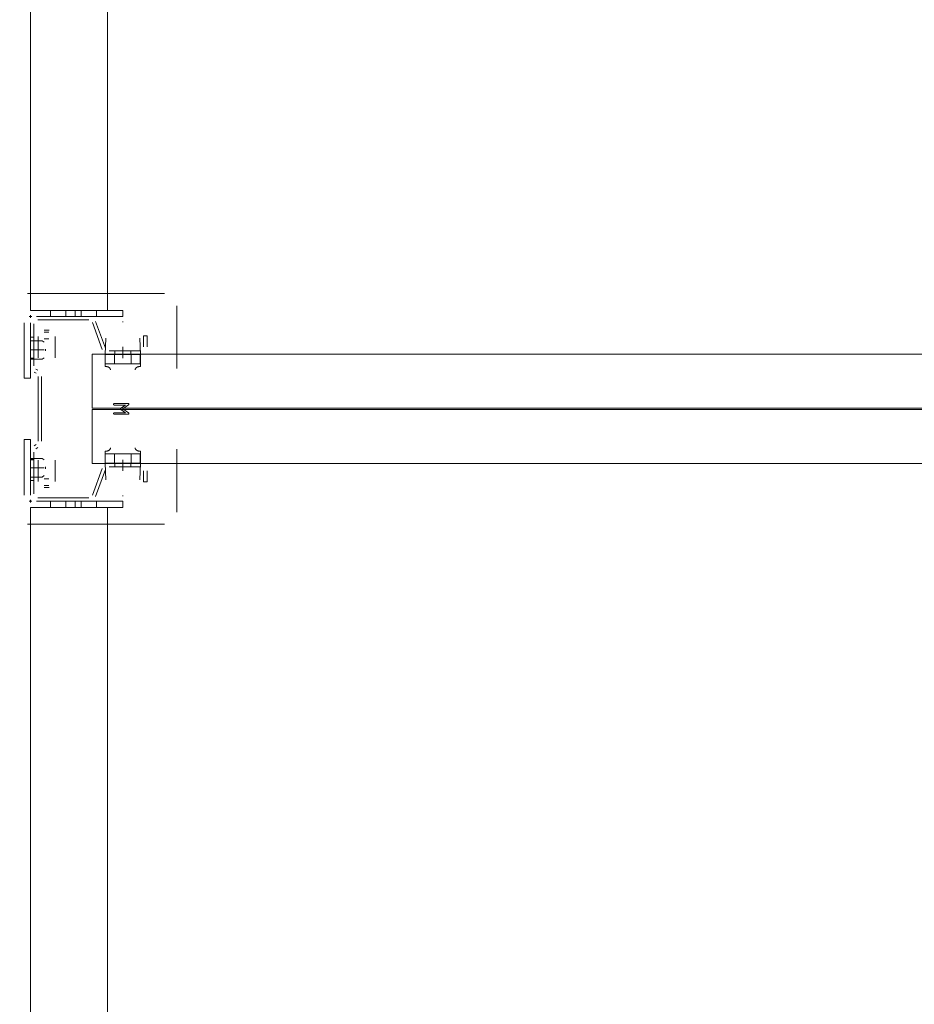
# Model space of a CAD drawing. Header units: millimetres. Extents: x -12989 to 357906, y -50379 to 30884.
# Tile 169 of 256: x 10702 to 11283, y 8204 to 8844. Entities that reach past the tile are written whole.
import ezdxf

# ---------------------------------------------------------------- set-up
doc = ezdxf.new("R2010")
doc.units = ezdxf.units.MM
doc.header["$MEASUREMENT"] = 0
doc.linetypes.add('MITTE2', pattern=[112.5, 75, -12.5, 12.5, -12.5])
doc.layers.add('Nowe_A_WYM_ZEWNETRZNE', color=7, linetype='Continuous')
for name, color, linetype, lineweight in [('Nowe_A_WYM_ZEWNETRZNE_Nr_pióra__1', 7, 'Continuous', 13), ('Nowe_A_WYM_ZEWNETRZNE_Nr_pióra__45', 7, 'Continuous', 15), ('Nowe_A_WYM_ZEWNETRZNE_Nr_pióra__85', 7, 'Continuous', 13), ('Nowe_REGAŁY_Nr_pióra__18', 9, 'Continuous', 13)]:
    doc.layers.add(name, color=color, linetype=linetype, lineweight=lineweight)
doc.styles.add('STYL_AUTOMATYCZNY_3', font='arial.ttf')
doc.dimstyles.new('STYL_AUTOMATYCZNY__1', dxfattribs={"dimtxt": 139.999998, "dimasz": 71.25, "dimexe": 0.18, "dimexo": 0.0625, "dimgap": 0, "dimtad": 1, "dimtih": 1, "dimtoh": 1, "dimdec": 0, "dimlfac": 0.1, "dimzin": 0, "dimdsep": 46, "dimtxsty": 'STYL_AUTOMATYCZNY_3', "dimblk": 'ARROWHEAD_6', "dimblk1": 'ARROWHEAD_6', "dimblk2": 'ARROWHEAD_6', "dimcen": 0.09, "dimse1": 1, "dimse2": 1, "dimclrd": 7, "dimclre": 7, "dimclrt": 7, "dimadec": 0, "dimazin": 0, "dimtfac": 1, "dimtdec": 4, "dimtmove": 0, "dimatfit": 3, "dimfxl": 0, "dimtolj": 1, "dimtzin": 0, "dimarcsym": 0})
doc.dimstyles.new('STYL_AUTOMATYCZNY__2', dxfattribs={"dimtxt": 139.999998, "dimasz": 71.25, "dimexe": 0.18, "dimexo": 0.0625, "dimgap": 0, "dimtad": 1, "dimdec": 0, "dimlfac": 0.1, "dimzin": 0, "dimdsep": 46, "dimtxsty": 'STYL_AUTOMATYCZNY_3', "dimblk": 'ARROWHEAD_6', "dimblk1": 'ARROWHEAD_6', "dimblk2": 'ARROWHEAD_6', "dimcen": 0.09, "dimse1": 1, "dimse2": 1, "dimclrd": 7, "dimclre": 7, "dimclrt": 7, "dimadec": 0, "dimazin": 0, "dimtfac": 1, "dimtdec": 4, "dimtmove": 0, "dimatfit": 3, "dimfxl": 0, "dimtolj": 1, "dimtzin": 0, "dimarcsym": 0})

# ---------------------------------------------------------------- blocks, each defined once
blk = doc.blocks.new('*D264')
at = {"layer": 'Nowe_A_WYM_ZEWNETRZNE_Nr_pióra__45', "color": 7, "linetype": 'Continuous', "lineweight": 15}
for p, q in [((5753.24, 15842.65), (5678.24, 15767.65)), ((36387.5, 15842.65), (36312.5, 15767.65))]:
    blk.add_line(p, q, dxfattribs=at)
at = {"layer": 'Nowe_A_WYM_ZEWNETRZNE_Nr_pióra__85', "color": 7, "linetype": 'Continuous', "lineweight": 13}
for p, q in [((5715.74, 15734.83), (5715.74, 15875.46)), ((36350, 15734.83), (36350, 15875.46)), ((5715.74, 15805.15), (36350, 15805.15))]:
    blk.add_line(p, q, dxfattribs=at)
at = {"layer": 'Nowe_A_WYM_ZEWNETRZNE_Nr_pióra__1', "color": 7, "lineweight": 13, "char_height": 140, "attachment_point": 7, "style": 'STYL_AUTOMATYCZNY_3'}
for s, insert in [('\\A1;{\\pql;\\fArial|b0|i0|c238|p0;\\W1.000000;3\xa0063}', (20685.85, 15833.15)), ('\\A1;{\\pql;\\fArial|b0|i0|c238|p0;\\W1.000000;15}', (36098.94, 15833.15))]:
    blk.add_mtext(s, dxfattribs=dict(at, insert=insert))
blk = doc.blocks.new('ARROWHEAD_6')
at = {"color": 0, "linetype": 'Continuous', "lineweight": 0}
for p, q in [((-0.5, -0.5), (0.5, 0.5)), ((0, 0), (-1, 0))]:
    blk.add_line(p, q, dxfattribs=at)
blk = doc.blocks.new('*D284')
at = {"layer": 'Nowe_A_WYM_ZEWNETRZNE_Nr_pióra__45', "color": 7, "linetype": 'Continuous', "lineweight": 15}
for p, q in [((5753.24, 13180.29), (5678.24, 13105.29)), ((36387.5, 13180.29), (36312.5, 13105.29))]:
    blk.add_line(p, q, dxfattribs=at)
at = {"layer": 'Nowe_A_WYM_ZEWNETRZNE_Nr_pióra__85', "color": 7, "linetype": 'Continuous', "lineweight": 13}
for p, q in [((5715.74, 13072.47), (5715.74, 13213.1)), ((36350, 13072.47), (36350, 13213.1)), ((5715.74, 13142.79), (36350, 13142.79))]:
    blk.add_line(p, q, dxfattribs=at)
at = {"layer": 'Nowe_A_WYM_ZEWNETRZNE_Nr_pióra__1', "color": 7, "lineweight": 13, "char_height": 140, "attachment_point": 7, "style": 'STYL_AUTOMATYCZNY_3'}
for s, insert in [('\\A1;{\\pql;\\fArial|b0|i0|c238|p0;\\W1.000000;3\xa0063}', (20685.85, 13170.79)), ('\\A1;{\\pql;\\fArial|b0|i0|c238|p0;\\W1.000000;15}', (36098.94, 13170.79))]:
    blk.add_mtext(s, dxfattribs=dict(at, insert=insert))
blk = doc.blocks.new('*D404')
at = {"layer": 'Nowe_A_WYM_ZEWNETRZNE_Nr_pióra__45', "color": 7, "linetype": 'Continuous', "lineweight": 15}
for p, q in [((1158.87, 14887.5), (1233.87, 14812.5)), ((1158.87, 7037.35), (1233.87, 6962.35))]:
    blk.add_line(p, q, dxfattribs=at)
at = {"layer": 'Nowe_A_WYM_ZEWNETRZNE_Nr_pióra__85', "color": 7, "linetype": 'Continuous', "lineweight": 13}
for p, q in [((1266.69, 14850), (1126.06, 14850)), ((1196.37, 6999.85), (1196.37, 14850)), ((1266.69, 6999.85), (1126.06, 6999.85))]:
    blk.add_line(p, q, dxfattribs=at)
at = {"layer": 'Nowe_A_WYM_ZEWNETRZNE_Nr_pióra__1', "color": 7, "lineweight": 13, "char_height": 140, "attachment_point": 7, "rotation": 90, "style": 'STYL_AUTOMATYCZNY_3'}
for s, insert in [('\\A1;{\\pql;\\fArial|b0|i0|c238|p0;\\W1.000000;15}', (1168.37, 14598.94)), ('\\A1;{\\pql;\\fArial|b0|i0|c238|p0;\\W1.000000;785}', (1168.37, 10657.97))]:
    blk.add_mtext(s, dxfattribs=dict(at, insert=insert))

msp = doc.modelspace()

# ---------------------------------------------------------------- linework, layer by layer
at = {"layer": 'Nowe_REGAŁY_Nr_pióra__18', "color": 9, "linetype": 'Continuous', "lineweight": 13}
for p, q in [((10708.67, 8654.99), (10708.67, 11346.99)), ((10758.67, 8654.99), (10758.67, 11346.99)), ((10795.67, 8665.99), (10706.67, 8665.99)), ((10795.67, 8665.99), (10706.67, 8665.99)), ((10708.67, 8654.99), (10768.67, 8654.99)), ((10721.67, 8650.99), (10721.67, 8654.99)), ((10731.67, 8650.99), (10731.67, 8654.99)), ((10737.67, 8650.99), (10737.67, 8654.99)), ((10741.67, 8650.99), (10741.67, 8654.99)), ((10751.67, 8650.99), (10751.67, 8654.99)), ((10768.67, 8650.99), (10768.67, 8654.99)), ((10803.67, 8617.14), (10803.67, 8657.99)), ((10803.67, 8617.14), (10803.67, 8657.99)), ((10709.57, 8650.99), (10707.77, 8650.99)), ((10709.57, 8650.99), (10707.77, 8650.99)), ((10708.67, 8650.09), (10708.67, 8651.89)), ((10708.67, 8650.09), (10708.67, 8651.89)), ((10768.67, 8650.99), (10712.67, 8650.99)), ((10746.54, 8650.99), (10713.42, 8650.99)), ((10746.54, 8650.99), (10713.42, 8650.99)), ((10713.42, 8648.74), (10746.54, 8648.74)), ((10713.42, 8648.74), (10746.54, 8648.74)), ((10704.67, 8610.99), (10704.67, 8646.99)), ((10708.67, 8646.99), (10708.67, 8610.99)), ((10708.67, 8646.24), (10708.67, 8619.03)), ((10708.67, 8646.24), (10708.67, 8619.03)), ((10710.92, 8619.03), (10710.92, 8646.24)), ((10710.92, 8619.03), (10710.92, 8646.24)), ((10720.77, 8642.11), (10717.57, 8642.11)), ((10720.77, 8642.11), (10717.57, 8642.11)), ((10748.89, 8647.09), (10755.25, 8629.61)), ((10748.89, 8647.09), (10755.25, 8629.61)), ((10757.37, 8630.38), (10751, 8647.86)), ((10757.37, 8630.38), (10751, 8647.86)), ((10768.9, 8647.54), (10768.44, 8647.54)), ((10768.9, 8647.54), (10768.44, 8647.54)), ((10710.92, 8637.49), (10708.67, 8637.49)), ((10710.92, 8637.49), (10708.67, 8637.49)), ((10713.57, 8638.11), (10713.57, 8625.91)), ((10713.57, 8638.11), (10713.57, 8625.91)), ((10713.67, 8633.67), (10713.67, 8637.91)), ((10713.67, 8633.67), (10713.67, 8637.91)), ((10720.67, 8640.74), (10717.67, 8640.74)), ((10720.67, 8640.74), (10717.67, 8640.74)), ((10720.67, 8636.5), (10717.67, 8636.5)), ((10720.67, 8636.5), (10717.67, 8636.5)), ((10724.67, 8637.91), (10724.67, 8633.67)), ((10724.67, 8637.91), (10724.67, 8633.67)), ((10724.77, 8625.91), (10724.77, 8638.11)), ((10724.77, 8625.91), (10724.77, 8638.11)), ((10757.54, 8637.02), (10757.17, 8626.25)), ((10757.54, 8637.02), (10757.17, 8626.25)), ((10780.17, 8626.25), (10779.79, 8637.02)), ((10780.17, 8626.25), (10779.79, 8637.02)), ((10782.17, 8638.49), (10782.17, 8631.24)), ((10784.42, 8638.49), (10782.17, 8638.49)), ((10782.17, 8638.49), (10782.17, 8631.24)), ((10784.42, 8638.49), (10782.17, 8638.49)), ((10784.42, 8631.24), (10784.42, 8638.49)), ((10784.42, 8631.24), (10784.42, 8638.49)), ((10708.64, 8629.24), (10717.48, 8629.24)), ((10708.67, 8635.29), (10716.21, 8635.29)), ((10713.67, 8633.67), (10713.67, 8627.09)), ((10713.67, 8633.67), (10713.67, 8627.09)), ((10717.59, 8634.3), (10716.21, 8635.29)), ((10718.54, 8629.88), (10718.54, 8628.6)), ((10724.67, 8627.09), (10724.67, 8633.67)), ((10724.67, 8627.09), (10724.67, 8633.67)), ((10708.67, 8623.99), (10710.92, 8623.99)), ((10708.67, 8623.99), (10710.92, 8623.99)), ((10708.67, 8623.49), (10710.92, 8623.49)), ((10708.67, 8623.49), (10710.92, 8623.49)), ((10708.67, 8623.19), (10716.21, 8623.19)), ((10713.57, 8625.91), (10713.66, 8625.91)), ((10713.57, 8625.91), (10713.66, 8625.91)), ((10713.66, 8625.91), (10713.66, 8624.25)), ((10713.66, 8625.91), (10713.66, 8624.25)), ((10713.66, 8624.25), (10713.67, 8624.25)), ((10713.66, 8624.25), (10713.67, 8624.25)), ((10713.67, 8624.26), (10713.67, 8627.09)), ((10713.67, 8624.26), (10713.67, 8627.09)), ((10713.67, 8624.25), (10713.67, 8624.26)), ((10713.67, 8624.25), (10713.67, 8624.26)), ((10716.21, 8623.19), (10717.59, 8624.18)), ((10724.67, 8624.26), (10724.67, 8627.09)), ((10724.67, 8624.26), (10724.67, 8627.09)), ((10724.67, 8624.26), (10724.67, 8624.25)), ((10724.67, 8624.26), (10724.67, 8624.25)), ((10724.67, 8624.25), (10724.68, 8624.25)), ((10724.67, 8624.25), (10724.68, 8624.25)), ((10724.68, 8624.25), (10724.68, 8625.91)), ((10724.68, 8625.91), (10724.77, 8625.91)), ((10724.68, 8624.25), (10724.68, 8625.91)), ((10724.68, 8625.91), (10724.77, 8625.91)), ((10757.17, 8626.25), (10757.16, 8626.25)), ((10757.16, 8626.25), (10757.16, 8619.75)), ((10757.17, 8626.25), (10757.16, 8626.25)), ((10757.16, 8626.25), (10757.16, 8619.75)), ((10757.31, 8626.25), (10757.31, 8620.45)), ((10757.31, 8626.25), (10757.71, 8626.25)), ((10757.31, 8626.25), (10757.31, 8620.45)), ((10757.31, 8626.25), (10757.71, 8626.25)), ((10768.61, 8626.25), (10757.71, 8626.25)), ((10768.61, 8626.25), (10757.71, 8626.25)), ((10779.67, 8628.74), (10759.72, 8628.74)), ((10779.67, 8628.74), (10759.72, 8628.74)), ((10759.72, 8626.49), (10779.67, 8626.49)), ((10759.72, 8626.49), (10779.67, 8626.49)), ((10763.17, 8626.25), (10763.17, 8620.25)), ((10763.17, 8626.25), (10763.17, 8620.25)), ((10763.52, 8626.49), (10763.52, 8628.74)), ((10763.52, 8626.49), (10763.52, 8628.74)), ((10768.61, 8626.25), (10768.73, 8626.25)), ((10768.61, 8626.25), (10768.73, 8626.25)), ((10779.62, 8626.25), (10768.73, 8626.25)), ((10779.62, 8626.25), (10768.73, 8626.25)), ((10773.82, 8626.49), (10773.82, 8628.74)), ((10773.82, 8626.49), (10773.82, 8628.74)), ((10774.17, 8626.25), (10774.17, 8620.25)), ((10774.17, 8626.25), (10774.17, 8620.25)), ((10779.62, 8626.25), (10780.03, 8626.25)), ((10779.62, 8626.25), (10780.03, 8626.25)), ((10780.03, 8620.45), (10780.03, 8626.25)), ((10780.03, 8620.45), (10780.03, 8626.25)), ((10780.18, 8626.25), (10780.17, 8626.25)), ((10780.18, 8626.25), (10780.17, 8626.25)), ((10780.18, 8619.74), (10780.18, 8626.25)), ((10780.18, 8619.74), (10780.18, 8626.25)), ((10713.54, 8616.07), (10712.17, 8616.87)), ((10713.54, 8616.07), (10712.17, 8616.87)), ((10757.19, 8618.56), (10757.19, 8622.02)), ((10757.19, 8618.56), (10757.19, 8622.02)), ((10757.31, 8620.25), (10757.71, 8620.25)), ((10757.31, 8620.25), (10757.71, 8620.25)), ((10757.71, 8620.25), (10768.61, 8620.25)), ((10757.71, 8620.25), (10768.61, 8620.25)), ((10768.61, 8620.25), (10768.73, 8620.25)), ((10768.61, 8620.25), (10768.73, 8620.25)), ((10768.73, 8620.25), (10779.62, 8620.25)), ((10768.73, 8620.25), (10779.62, 8620.25)), ((10779.62, 8620.25), (10780.03, 8620.25)), ((10779.62, 8620.25), (10780.03, 8620.25)), ((10780.14, 8622.01), (10780.14, 8618.55)), ((10780.14, 8622.01), (10780.14, 8618.55)), ((10704.67, 8610.99), (10708.67, 8610.99)), ((10711.04, 8614.92), (10712.42, 8614.12)), ((10711.04, 8614.92), (10712.42, 8614.12)), ((10713.67, 8611.96), (10713.67, 8570.02)), ((10713.67, 8611.96), (10713.67, 8570.02)), ((10715.92, 8570.02), (10715.92, 8611.96)), ((10715.92, 8570.02), (10715.92, 8611.96)), ((10772.17, 8594.49), (10763.17, 8594.49)), ((10772.17, 8594.49), (10763.17, 8594.49)), ((10763.17, 8593.48), (10770.52, 8593.48)), ((10763.17, 8593.48), (10770.52, 8593.48)), ((10770.52, 8593.48), (10767.47, 8591.45)), ((10770.52, 8593.48), (10767.47, 8591.45)), ((10768.58, 8590.99), (10772.44, 8593.56)), ((10768.58, 8590.99), (10772.44, 8593.56)), ((10772.42, 8588.43), (10768.58, 8590.99)), ((10772.42, 8588.43), (10768.58, 8590.99)), ((10770.52, 8588.49), (10763.17, 8588.49)), ((10770.52, 8588.49), (10763.17, 8588.49)), ((10763.17, 8587.49), (10772.17, 8587.49)), ((10763.17, 8587.49), (10772.17, 8587.49)), ((10767.47, 8590.52), (10770.52, 8588.49)), ((10767.47, 8590.52), (10770.52, 8588.49)), ((10704.67, 8570.99), (10708.67, 8570.99)), ((10704.67, 8570.99), (10704.67, 8534.99)), ((10708.67, 8534.99), (10708.67, 8570.99)), ((10712.42, 8567.85), (10711.04, 8567.06)), ((10712.42, 8567.85), (10711.04, 8567.06)), ((10712.17, 8565.11), (10713.54, 8565.91)), ((10712.17, 8565.11), (10713.54, 8565.91)), ((10708.67, 8562.95), (10708.67, 8535.74)), ((10708.67, 8562.95), (10708.67, 8535.74)), ((10708.67, 8558.79), (10716.21, 8558.79)), ((10710.92, 8535.74), (10710.92, 8562.95)), ((10710.92, 8535.74), (10710.92, 8562.95)), ((10716.21, 8558.79), (10717.59, 8557.8)), ((10757.16, 8562.23), (10757.16, 8555.73)), ((10757.16, 8562.23), (10757.16, 8555.73)), ((10757.19, 8559.96), (10757.19, 8563.42)), ((10757.19, 8559.96), (10757.19, 8563.42)), ((10757.31, 8561.73), (10757.71, 8561.73)), ((10757.31, 8561.73), (10757.71, 8561.73)), ((10757.31, 8561.53), (10757.31, 8555.73)), ((10757.31, 8561.53), (10757.31, 8555.73)), ((10768.61, 8561.73), (10757.71, 8561.73)), ((10768.61, 8561.73), (10757.71, 8561.73)), ((10763.17, 8555.73), (10763.17, 8561.73)), ((10763.17, 8555.73), (10763.17, 8561.73)), ((10768.61, 8561.73), (10768.73, 8561.73)), ((10768.61, 8561.73), (10768.73, 8561.73)), ((10779.62, 8561.73), (10768.73, 8561.73)), ((10779.62, 8561.73), (10768.73, 8561.73)), ((10774.17, 8555.73), (10774.17, 8561.73)), ((10774.17, 8555.73), (10774.17, 8561.73)), ((10779.62, 8561.73), (10780.03, 8561.73)), ((10779.62, 8561.73), (10780.03, 8561.73)), ((10780.03, 8561.73), (10780.03, 8555.73)), ((10780.03, 8561.73), (10780.03, 8555.73)), ((10780.18, 8555.73), (10780.18, 8562.24)), ((10780.18, 8555.73), (10780.18, 8562.24)), ((10803.67, 8523.99), (10803.67, 8564.84)), ((10803.67, 8523.99), (10803.67, 8564.84)), ((10708.64, 8552.74), (10717.48, 8552.74)), ((10710.92, 8558.49), (10708.67, 8558.49)), ((10710.92, 8558.49), (10708.67, 8558.49)), ((10710.92, 8557.99), (10708.67, 8557.99)), ((10710.92, 8557.99), (10708.67, 8557.99)), ((10713.66, 8556.06), (10713.57, 8556.06)), ((10713.57, 8556.06), (10713.57, 8543.86)), ((10713.66, 8556.06), (10713.57, 8556.06)), ((10713.57, 8556.06), (10713.57, 8543.86)), ((10713.66, 8557.73), (10713.66, 8556.06)), ((10713.67, 8557.73), (10713.66, 8557.73)), ((10713.66, 8557.73), (10713.66, 8556.06)), ((10713.67, 8557.73), (10713.66, 8557.73)), ((10713.67, 8557.72), (10713.67, 8557.73)), ((10713.67, 8557.72), (10713.67, 8557.73)), ((10713.67, 8557.72), (10713.67, 8554.89)), ((10713.67, 8557.72), (10713.67, 8554.89)), ((10713.67, 8548.31), (10713.67, 8554.89)), ((10713.67, 8548.31), (10713.67, 8554.89)), ((10718.54, 8552.1), (10718.54, 8553.38)), ((10724.68, 8557.73), (10724.67, 8557.73)), ((10724.67, 8557.73), (10724.67, 8557.72)), ((10724.68, 8557.73), (10724.67, 8557.73)), ((10724.67, 8557.73), (10724.67, 8557.72)), ((10724.67, 8557.72), (10724.67, 8554.89)), ((10724.67, 8557.72), (10724.67, 8554.89)), ((10724.67, 8554.89), (10724.67, 8548.31)), ((10724.67, 8554.89), (10724.67, 8548.31)), ((10724.68, 8556.06), (10724.68, 8557.73)), ((10724.68, 8556.06), (10724.68, 8557.73)), ((10724.77, 8556.06), (10724.68, 8556.06)), ((10724.77, 8556.06), (10724.68, 8556.06)), ((10724.77, 8543.86), (10724.77, 8556.06)), ((10724.77, 8543.86), (10724.77, 8556.06)), ((10755.25, 8552.36), (10748.89, 8534.88)), ((10755.25, 8552.36), (10748.89, 8534.88)), ((10757.16, 8555.73), (10757.17, 8555.73)), ((10757.16, 8555.73), (10757.17, 8555.73)), ((10757.17, 8555.73), (10757.54, 8544.96)), ((10757.17, 8555.73), (10757.54, 8544.96)), ((10757.31, 8555.73), (10757.71, 8555.73)), ((10757.31, 8555.73), (10757.71, 8555.73)), ((10757.71, 8555.73), (10768.61, 8555.73)), ((10757.71, 8555.73), (10768.61, 8555.73)), ((10779.67, 8555.49), (10759.72, 8555.49)), ((10779.67, 8555.49), (10759.72, 8555.49)), ((10759.72, 8553.24), (10779.67, 8553.24)), ((10759.72, 8553.24), (10779.67, 8553.24)), ((10763.52, 8553.24), (10763.52, 8555.49)), ((10763.52, 8553.24), (10763.52, 8555.49)), ((10768.61, 8555.73), (10768.73, 8555.73)), ((10768.61, 8555.73), (10768.73, 8555.73)), ((10768.73, 8555.73), (10779.62, 8555.73)), ((10768.73, 8555.73), (10779.62, 8555.73)), ((10773.82, 8553.24), (10773.82, 8555.49)), ((10773.82, 8553.24), (10773.82, 8555.49)), ((10779.62, 8555.73), (10780.03, 8555.73)), ((10779.62, 8555.73), (10780.03, 8555.73)), ((10779.79, 8544.96), (10780.17, 8555.73)), ((10779.79, 8544.96), (10780.17, 8555.73)), ((10780.17, 8555.73), (10780.18, 8555.73)), ((10780.17, 8555.73), (10780.18, 8555.73)), ((10708.67, 8546.69), (10716.21, 8546.69)), ((10713.67, 8544.06), (10713.67, 8548.31)), ((10713.67, 8544.06), (10713.67, 8548.31)), ((10717.59, 8547.68), (10716.21, 8546.69)), ((10724.67, 8548.31), (10724.67, 8544.06)), ((10724.67, 8548.31), (10724.67, 8544.06)), ((10751, 8534.11), (10757.37, 8551.59)), ((10751, 8534.11), (10757.37, 8551.59)), ((10782.17, 8550.74), (10782.17, 8543.49)), ((10782.17, 8550.74), (10782.17, 8543.49)), ((10784.42, 8543.49), (10784.42, 8550.74)), ((10784.42, 8543.49), (10784.42, 8550.74)), ((10708.67, 8544.49), (10710.92, 8544.49)), ((10708.67, 8544.49), (10710.92, 8544.49)), ((10717.57, 8539.86), (10720.77, 8539.86)), ((10717.57, 8539.86), (10720.77, 8539.86)), ((10720.67, 8545.48), (10717.67, 8545.48)), ((10720.67, 8545.48), (10717.67, 8545.48)), ((10720.67, 8541.24), (10717.67, 8541.24)), ((10720.67, 8541.24), (10717.67, 8541.24)), ((10782.17, 8543.49), (10784.42, 8543.49)), ((10782.17, 8543.49), (10784.42, 8543.49)), ((10746.54, 8533.24), (10713.42, 8533.24)), ((10746.54, 8533.24), (10713.42, 8533.24)), ((10768.44, 8534.44), (10768.9, 8534.44)), ((10768.44, 8534.44), (10768.9, 8534.44)), ((10709.57, 8530.99), (10707.77, 8530.99)), ((10709.57, 8530.99), (10707.77, 8530.99)), ((10708.67, 8530.09), (10708.67, 8531.89)), ((10708.67, 8530.09), (10708.67, 8531.89)), ((10708.67, 8526.99), (10768.67, 8526.99)), ((10708.67, 5834.99), (10708.67, 8526.99)), ((10768.67, 8530.99), (10712.67, 8530.99)), ((10713.42, 8530.99), (10746.54, 8530.99)), ((10713.42, 8530.99), (10746.54, 8530.99)), ((10721.67, 8530.99), (10721.67, 8526.99)), ((10731.67, 8530.99), (10731.67, 8526.99)), ((10737.67, 8530.99), (10737.67, 8526.99)), ((10741.67, 8530.99), (10741.67, 8526.99)), ((10751.67, 8530.99), (10751.67, 8526.99)), ((10758.67, 5834.99), (10758.67, 8526.99)), ((10768.67, 8530.99), (10768.67, 8526.99)), ((10706.67, 8515.99), (10795.67, 8515.99)), ((10706.67, 8515.99), (10795.67, 8515.99))]:
    msp.add_line(p, q, dxfattribs=at)
at = {"layer": 'Nowe_REGAŁY_Nr_pióra__18', "color": 9, "linetype": 'MITTE2', "lineweight": 13}
for p, q in [((10768.67, 8623.99), (10768.67, 8631.24)), ((10768.67, 8623.99), (10768.67, 8631.24)), ((10768.67, 8550.74), (10768.67, 8557.99)), ((10768.67, 8550.74), (10768.67, 8557.99))]:
    msp.add_line(p, q, dxfattribs=at)
at = {"layer": 'Nowe_REGAŁY_Nr_pióra__18', "color": 9, "linetype": 'Continuous', "lineweight": 13}
for points in [[(10748.67, 8591.49), (10748.67, 8626.49), (11768.67, 8626.49), (11768.67, 8591.49)], [(10748.67, 8591.49), (10748.67, 8626.49), (11768.67, 8626.49), (11768.67, 8591.49)], [(10748.67, 8555.49), (10748.67, 8590.49), (11768.67, 8590.49), (11768.67, 8555.49)], [(10748.67, 8555.49), (10748.67, 8590.49), (11768.67, 8590.49), (11768.67, 8555.49)]]:
    msp.add_lwpolyline(points, close=True, dxfattribs=at)
at = {"layer": 'Nowe_REGAŁY_Nr_pióra__18', "color": 9, "linetype": 'Continuous', "lineweight": 13, "flags": 128}
for points in [[(10757.31, 8626.25), (10757.29, 8626.22), (10757.29, 8626.18), (10757.28, 8626.12), (10757.28, 8626.05), (10757.27, 8625.97), (10757.27, 8625.86), (10757.26, 8625.75), (10757.26, 8625.61), (10757.25, 8625.47), (10757.25, 8625.31), (10757.24, 8625.13), (10757.24, 8624.94), (10757.23, 8624.74), (10757.23, 8624.52), (10757.22, 8624.29), (10757.22, 8624.05), (10757.21, 8623.79), (10757.21, 8623.52), (10757.21, 8623.24), (10757.2, 8622.96), (10757.2, 8622.65), (10757.2, 8622.34), (10757.19, 8622.02)], [(10757.31, 8626.25), (10757.29, 8626.22), (10757.29, 8626.18), (10757.28, 8626.12), (10757.28, 8626.05), (10757.27, 8625.97), (10757.27, 8625.86), (10757.26, 8625.75), (10757.26, 8625.61), (10757.25, 8625.47), (10757.25, 8625.31), (10757.24, 8625.13), (10757.24, 8624.94), (10757.23, 8624.74), (10757.23, 8624.52), (10757.22, 8624.29), (10757.22, 8624.05), (10757.21, 8623.79), (10757.21, 8623.52), (10757.21, 8623.24), (10757.2, 8622.96), (10757.2, 8622.65), (10757.2, 8622.34), (10757.19, 8622.02)], [(10780.03, 8626.25), (10780.04, 8626.22), (10780.04, 8626.18), (10780.05, 8626.12), (10780.06, 8626.05), (10780.06, 8625.96), (10780.07, 8625.86), (10780.07, 8625.74), (10780.08, 8625.61), (10780.08, 8625.46), (10780.09, 8625.3), (10780.09, 8625.13), (10780.1, 8624.94), (10780.1, 8624.73), (10780.11, 8624.51), (10780.11, 8624.28), (10780.11, 8624.04), (10780.12, 8623.78), (10780.12, 8623.51), (10780.13, 8623.23), (10780.13, 8622.94), (10780.13, 8622.64), (10780.14, 8622.33), (10780.14, 8622.01)], [(10780.03, 8626.25), (10780.04, 8626.22), (10780.04, 8626.18), (10780.05, 8626.12), (10780.06, 8626.05), (10780.06, 8625.96), (10780.07, 8625.86), (10780.07, 8625.74), (10780.08, 8625.61), (10780.08, 8625.46), (10780.09, 8625.3), (10780.09, 8625.13), (10780.1, 8624.94), (10780.1, 8624.73), (10780.11, 8624.51), (10780.11, 8624.28), (10780.11, 8624.04), (10780.12, 8623.78), (10780.12, 8623.51), (10780.13, 8623.23), (10780.13, 8622.94), (10780.13, 8622.64), (10780.14, 8622.33), (10780.14, 8622.01)], [(10757.19, 8618.56), (10757.2, 8618.69), (10757.2, 8618.81), (10757.2, 8618.93), (10757.21, 8619.05), (10757.21, 8619.16), (10757.21, 8619.27), (10757.22, 8619.37), (10757.22, 8619.47), (10757.23, 8619.56), (10757.23, 8619.64), (10757.24, 8619.73), (10757.24, 8619.8), (10757.25, 8619.87), (10757.25, 8619.94), (10757.26, 8620), (10757.26, 8620.05), (10757.27, 8620.1), (10757.27, 8620.14), (10757.28, 8620.17), (10757.28, 8620.2), (10757.29, 8620.22), (10757.29, 8620.24), (10757.3, 8620.25)], [(10757.19, 8618.56), (10757.2, 8618.69), (10757.2, 8618.81), (10757.2, 8618.93), (10757.21, 8619.05), (10757.21, 8619.16), (10757.21, 8619.27), (10757.22, 8619.37), (10757.22, 8619.47), (10757.23, 8619.56), (10757.23, 8619.64), (10757.24, 8619.73), (10757.24, 8619.8), (10757.25, 8619.87), (10757.25, 8619.94), (10757.26, 8620), (10757.26, 8620.05), (10757.27, 8620.1), (10757.27, 8620.14), (10757.28, 8620.17), (10757.28, 8620.2), (10757.29, 8620.22), (10757.29, 8620.24), (10757.3, 8620.25)], [(10760.67, 8616.25), (10760.66, 8616.41), (10760.64, 8616.57), (10760.6, 8616.73), (10760.55, 8616.88), (10760.48, 8617.03), (10760.4, 8617.18), (10760.31, 8617.32), (10760.2, 8617.46), (10760.08, 8617.59), (10759.95, 8617.71), (10759.81, 8617.82), (10759.65, 8617.93), (10759.48, 8618.03), (10759.31, 8618.12), (10759.12, 8618.2), (10758.93, 8618.28), (10758.73, 8618.34), (10758.52, 8618.4), (10758.31, 8618.45), (10758.09, 8618.49), (10757.87, 8618.52), (10757.65, 8618.54), (10757.42, 8618.55), (10757.19, 8618.56)], [(10760.67, 8616.25), (10760.66, 8616.41), (10760.64, 8616.57), (10760.6, 8616.73), (10760.55, 8616.88), (10760.48, 8617.03), (10760.4, 8617.18), (10760.31, 8617.32), (10760.2, 8617.46), (10760.08, 8617.59), (10759.95, 8617.71), (10759.81, 8617.82), (10759.65, 8617.93), (10759.48, 8618.03), (10759.31, 8618.12), (10759.12, 8618.2), (10758.93, 8618.28), (10758.73, 8618.34), (10758.52, 8618.4), (10758.31, 8618.45), (10758.09, 8618.49), (10757.87, 8618.52), (10757.65, 8618.54), (10757.42, 8618.55), (10757.19, 8618.56)], [(10780.14, 8618.55), (10779.91, 8618.55), (10779.69, 8618.53), (10779.46, 8618.51), (10779.24, 8618.48), (10779.03, 8618.44), (10778.82, 8618.39), (10778.61, 8618.33), (10778.41, 8618.27), (10778.22, 8618.2), (10778.03, 8618.11), (10777.86, 8618.02), (10777.69, 8617.92), (10777.54, 8617.82), (10777.39, 8617.7), (10777.26, 8617.58), (10777.14, 8617.45), (10777.04, 8617.32), (10776.94, 8617.18), (10776.86, 8617.03), (10776.8, 8616.88), (10776.74, 8616.72), (10776.71, 8616.57), (10776.68, 8616.41), (10776.68, 8616.25)], [(10780.14, 8618.55), (10779.91, 8618.55), (10779.69, 8618.53), (10779.46, 8618.51), (10779.24, 8618.48), (10779.03, 8618.44), (10778.82, 8618.39), (10778.61, 8618.33), (10778.41, 8618.27), (10778.22, 8618.2), (10778.03, 8618.11), (10777.86, 8618.02), (10777.69, 8617.92), (10777.54, 8617.82), (10777.39, 8617.7), (10777.26, 8617.58), (10777.14, 8617.45), (10777.04, 8617.32), (10776.94, 8617.18), (10776.86, 8617.03), (10776.8, 8616.88), (10776.74, 8616.72), (10776.71, 8616.57), (10776.68, 8616.41), (10776.68, 8616.25)], [(10780.14, 8618.55), (10780.14, 8618.68), (10780.13, 8618.81), (10780.13, 8618.93), (10780.13, 8619.04), (10780.12, 8619.16), (10780.12, 8619.26), (10780.11, 8619.36), (10780.11, 8619.46), (10780.11, 8619.55), (10780.1, 8619.64), (10780.1, 8619.72), (10780.09, 8619.8), (10780.09, 8619.87), (10780.08, 8619.94), (10780.08, 8619.99), (10780.07, 8620.05), (10780.07, 8620.09), (10780.06, 8620.14), (10780.06, 8620.17), (10780.05, 8620.2), (10780.04, 8620.22), (10780.04, 8620.24), (10780.03, 8620.25)], [(10780.14, 8618.55), (10780.14, 8618.68), (10780.13, 8618.81), (10780.13, 8618.93), (10780.13, 8619.04), (10780.12, 8619.16), (10780.12, 8619.26), (10780.11, 8619.36), (10780.11, 8619.46), (10780.11, 8619.55), (10780.1, 8619.64), (10780.1, 8619.72), (10780.09, 8619.8), (10780.09, 8619.87), (10780.08, 8619.94), (10780.08, 8619.99), (10780.07, 8620.05), (10780.07, 8620.09), (10780.06, 8620.14), (10780.06, 8620.17), (10780.05, 8620.2), (10780.04, 8620.22), (10780.04, 8620.24), (10780.03, 8620.25)], [(10763.17, 8594.49), (10763.13, 8594.49), (10763.09, 8594.48), (10763.05, 8594.48), (10763.01, 8594.47), (10762.98, 8594.46), (10762.95, 8594.46), (10762.92, 8594.44), (10762.89, 8594.43), (10762.86, 8594.42), (10762.84, 8594.4), (10762.81, 8594.38), (10762.79, 8594.36), (10762.77, 8594.34), (10762.75, 8594.32), (10762.74, 8594.29), (10762.72, 8594.26), (10762.71, 8594.24), (10762.7, 8594.2), (10762.69, 8594.17), (10762.68, 8594.14), (10762.67, 8594.1), (10762.67, 8594.07), (10762.67, 8594.03), (10762.67, 8593.99)], [(10763.17, 8594.49), (10763.13, 8594.49), (10763.09, 8594.48), (10763.05, 8594.48), (10763.01, 8594.47), (10762.98, 8594.46), (10762.95, 8594.46), (10762.92, 8594.44), (10762.89, 8594.43), (10762.86, 8594.42), (10762.84, 8594.4), (10762.81, 8594.38), (10762.79, 8594.36), (10762.77, 8594.34), (10762.75, 8594.32), (10762.74, 8594.29), (10762.72, 8594.26), (10762.71, 8594.24), (10762.7, 8594.2), (10762.69, 8594.17), (10762.68, 8594.14), (10762.67, 8594.1), (10762.67, 8594.07), (10762.67, 8594.03), (10762.67, 8593.99)], [(10762.67, 8593.99), (10762.67, 8593.94), (10762.67, 8593.91), (10762.67, 8593.87), (10762.68, 8593.83), (10762.69, 8593.8), (10762.7, 8593.77), (10762.71, 8593.74), (10762.72, 8593.71), (10762.74, 8593.68), (10762.75, 8593.66), (10762.77, 8593.63), (10762.79, 8593.61), (10762.81, 8593.59), (10762.84, 8593.57), (10762.86, 8593.56), (10762.89, 8593.54), (10762.92, 8593.53), (10762.95, 8593.52), (10762.98, 8593.51), (10763.01, 8593.5), (10763.05, 8593.49), (10763.09, 8593.49), (10763.13, 8593.49), (10763.17, 8593.48)], [(10762.67, 8593.99), (10762.67, 8593.94), (10762.67, 8593.91), (10762.67, 8593.87), (10762.68, 8593.83), (10762.69, 8593.8), (10762.7, 8593.77), (10762.71, 8593.74), (10762.72, 8593.71), (10762.74, 8593.68), (10762.75, 8593.66), (10762.77, 8593.63), (10762.79, 8593.61), (10762.81, 8593.59), (10762.84, 8593.57), (10762.86, 8593.56), (10762.89, 8593.54), (10762.92, 8593.53), (10762.95, 8593.52), (10762.98, 8593.51), (10763.01, 8593.5), (10763.05, 8593.49), (10763.09, 8593.49), (10763.13, 8593.49), (10763.17, 8593.48)], [(10767.47, 8591.45), (10767.45, 8591.44), (10767.42, 8591.42), (10767.4, 8591.4), (10767.38, 8591.38), (10767.36, 8591.37), (10767.34, 8591.35), (10767.32, 8591.33), (10767.3, 8591.31), (10767.29, 8591.29), (10767.27, 8591.27), (10767.26, 8591.25), (10767.24, 8591.24), (10767.23, 8591.22), (10767.22, 8591.2), (10767.21, 8591.18), (10767.2, 8591.16), (10767.19, 8591.14), (10767.18, 8591.12), (10767.18, 8591.1), (10767.17, 8591.07), (10767.17, 8591.05), (10767.17, 8591.03), (10767.17, 8591.01), (10767.17, 8590.99)], [(10767.47, 8591.45), (10767.45, 8591.44), (10767.42, 8591.42), (10767.4, 8591.4), (10767.38, 8591.38), (10767.36, 8591.37), (10767.34, 8591.35), (10767.32, 8591.33), (10767.3, 8591.31), (10767.29, 8591.29), (10767.27, 8591.27), (10767.26, 8591.25), (10767.24, 8591.24), (10767.23, 8591.22), (10767.22, 8591.2), (10767.21, 8591.18), (10767.2, 8591.16), (10767.19, 8591.14), (10767.18, 8591.12), (10767.18, 8591.1), (10767.17, 8591.07), (10767.17, 8591.05), (10767.17, 8591.03), (10767.17, 8591.01), (10767.17, 8590.99)], [(10767.17, 8590.99), (10767.17, 8590.97), (10767.17, 8590.95), (10767.17, 8590.92), (10767.17, 8590.9), (10767.18, 8590.88), (10767.18, 8590.86), (10767.19, 8590.84), (10767.2, 8590.82), (10767.21, 8590.8), (10767.22, 8590.78), (10767.23, 8590.76), (10767.24, 8590.74), (10767.26, 8590.72), (10767.27, 8590.7), (10767.29, 8590.68), (10767.3, 8590.66), (10767.32, 8590.64), (10767.34, 8590.62), (10767.36, 8590.6), (10767.38, 8590.59), (10767.4, 8590.57), (10767.42, 8590.55), (10767.45, 8590.53), (10767.47, 8590.52)], [(10767.17, 8590.99), (10767.17, 8590.97), (10767.17, 8590.95), (10767.17, 8590.92), (10767.17, 8590.9), (10767.18, 8590.88), (10767.18, 8590.86), (10767.19, 8590.84), (10767.2, 8590.82), (10767.21, 8590.8), (10767.22, 8590.78), (10767.23, 8590.76), (10767.24, 8590.74), (10767.26, 8590.72), (10767.27, 8590.7), (10767.29, 8590.68), (10767.3, 8590.66), (10767.32, 8590.64), (10767.34, 8590.62), (10767.36, 8590.6), (10767.38, 8590.59), (10767.4, 8590.57), (10767.42, 8590.55), (10767.45, 8590.53), (10767.47, 8590.52)], [(10772.67, 8593.99), (10772.67, 8594.03), (10772.66, 8594.07), (10772.66, 8594.1), (10772.65, 8594.14), (10772.64, 8594.17), (10772.64, 8594.2), (10772.62, 8594.24), (10772.61, 8594.26), (10772.6, 8594.29), (10772.58, 8594.32), (10772.56, 8594.34), (10772.54, 8594.36), (10772.52, 8594.38), (10772.5, 8594.4), (10772.47, 8594.42), (10772.44, 8594.43), (10772.42, 8594.44), (10772.38, 8594.46), (10772.35, 8594.46), (10772.32, 8594.47), (10772.28, 8594.48), (10772.25, 8594.48), (10772.21, 8594.49), (10772.17, 8594.49)], [(10772.67, 8593.99), (10772.67, 8594.03), (10772.66, 8594.07), (10772.66, 8594.1), (10772.65, 8594.14), (10772.64, 8594.17), (10772.64, 8594.2), (10772.62, 8594.24), (10772.61, 8594.26), (10772.6, 8594.29), (10772.58, 8594.32), (10772.56, 8594.34), (10772.54, 8594.36), (10772.52, 8594.38), (10772.5, 8594.4), (10772.47, 8594.42), (10772.44, 8594.43), (10772.42, 8594.44), (10772.38, 8594.46), (10772.35, 8594.46), (10772.32, 8594.47), (10772.28, 8594.48), (10772.25, 8594.48), (10772.21, 8594.49), (10772.17, 8594.49)], [(10772.44, 8593.56), (10772.46, 8593.57), (10772.48, 8593.58), (10772.5, 8593.6), (10772.51, 8593.61), (10772.53, 8593.63), (10772.54, 8593.64), (10772.55, 8593.66), (10772.57, 8593.67), (10772.58, 8593.69), (10772.59, 8593.71), (10772.6, 8593.72), (10772.61, 8593.74), (10772.62, 8593.76), (10772.63, 8593.78), (10772.64, 8593.8), (10772.64, 8593.81), (10772.65, 8593.83), (10772.65, 8593.85), (10772.66, 8593.88), (10772.66, 8593.9), (10772.66, 8593.92), (10772.67, 8593.94), (10772.67, 8593.96), (10772.67, 8593.99)], [(10772.44, 8593.56), (10772.46, 8593.57), (10772.48, 8593.58), (10772.5, 8593.6), (10772.51, 8593.61), (10772.53, 8593.63), (10772.54, 8593.64), (10772.55, 8593.66), (10772.57, 8593.67), (10772.58, 8593.69), (10772.59, 8593.71), (10772.6, 8593.72), (10772.61, 8593.74), (10772.62, 8593.76), (10772.63, 8593.78), (10772.64, 8593.8), (10772.64, 8593.81), (10772.65, 8593.83), (10772.65, 8593.85), (10772.66, 8593.88), (10772.66, 8593.9), (10772.66, 8593.92), (10772.67, 8593.94), (10772.67, 8593.96), (10772.67, 8593.99)], [(10763.17, 8588.49), (10763.13, 8588.49), (10763.09, 8588.49), (10763.05, 8588.49), (10763.01, 8588.48), (10762.98, 8588.47), (10762.95, 8588.46), (10762.92, 8588.45), (10762.89, 8588.44), (10762.86, 8588.42), (10762.84, 8588.41), (10762.81, 8588.39), (10762.79, 8588.37), (10762.77, 8588.35), (10762.75, 8588.32), (10762.74, 8588.3), (10762.72, 8588.27), (10762.71, 8588.24), (10762.7, 8588.21), (10762.69, 8588.18), (10762.68, 8588.15), (10762.67, 8588.11), (10762.67, 8588.07), (10762.67, 8588.03), (10762.67, 8587.99)], [(10763.17, 8588.49), (10763.13, 8588.49), (10763.09, 8588.49), (10763.05, 8588.49), (10763.01, 8588.48), (10762.98, 8588.47), (10762.95, 8588.46), (10762.92, 8588.45), (10762.89, 8588.44), (10762.86, 8588.42), (10762.84, 8588.41), (10762.81, 8588.39), (10762.79, 8588.37), (10762.77, 8588.35), (10762.75, 8588.32), (10762.74, 8588.3), (10762.72, 8588.27), (10762.71, 8588.24), (10762.7, 8588.21), (10762.69, 8588.18), (10762.68, 8588.15), (10762.67, 8588.11), (10762.67, 8588.07), (10762.67, 8588.03), (10762.67, 8587.99)], [(10762.67, 8587.99), (10762.67, 8587.95), (10762.67, 8587.91), (10762.67, 8587.88), (10762.68, 8587.84), (10762.69, 8587.81), (10762.7, 8587.77), (10762.71, 8587.74), (10762.72, 8587.71), (10762.74, 8587.69), (10762.75, 8587.66), (10762.77, 8587.64), (10762.79, 8587.62), (10762.81, 8587.6), (10762.84, 8587.58), (10762.86, 8587.56), (10762.89, 8587.55), (10762.92, 8587.53), (10762.95, 8587.52), (10762.98, 8587.51), (10763.01, 8587.51), (10763.05, 8587.5), (10763.09, 8587.5), (10763.13, 8587.49), (10763.17, 8587.49)], [(10762.67, 8587.99), (10762.67, 8587.95), (10762.67, 8587.91), (10762.67, 8587.88), (10762.68, 8587.84), (10762.69, 8587.81), (10762.7, 8587.77), (10762.71, 8587.74), (10762.72, 8587.71), (10762.74, 8587.69), (10762.75, 8587.66), (10762.77, 8587.64), (10762.79, 8587.62), (10762.81, 8587.6), (10762.84, 8587.58), (10762.86, 8587.56), (10762.89, 8587.55), (10762.92, 8587.53), (10762.95, 8587.52), (10762.98, 8587.51), (10763.01, 8587.51), (10763.05, 8587.5), (10763.09, 8587.5), (10763.13, 8587.49), (10763.17, 8587.49)], [(10772.17, 8587.49), (10772.21, 8587.49), (10772.25, 8587.5), (10772.28, 8587.5), (10772.32, 8587.51), (10772.35, 8587.51), (10772.38, 8587.52), (10772.42, 8587.53), (10772.44, 8587.55), (10772.47, 8587.56), (10772.5, 8587.58), (10772.52, 8587.6), (10772.54, 8587.62), (10772.56, 8587.64), (10772.58, 8587.66), (10772.6, 8587.69), (10772.61, 8587.71), (10772.62, 8587.74), (10772.64, 8587.77), (10772.64, 8587.81), (10772.65, 8587.84), (10772.66, 8587.88), (10772.66, 8587.91), (10772.67, 8587.95), (10772.67, 8587.99)], [(10772.17, 8587.49), (10772.21, 8587.49), (10772.25, 8587.5), (10772.28, 8587.5), (10772.32, 8587.51), (10772.35, 8587.51), (10772.38, 8587.52), (10772.42, 8587.53), (10772.44, 8587.55), (10772.47, 8587.56), (10772.5, 8587.58), (10772.52, 8587.6), (10772.54, 8587.62), (10772.56, 8587.64), (10772.58, 8587.66), (10772.6, 8587.69), (10772.61, 8587.71), (10772.62, 8587.74), (10772.64, 8587.77), (10772.64, 8587.81), (10772.65, 8587.84), (10772.66, 8587.88), (10772.66, 8587.91), (10772.67, 8587.95), (10772.67, 8587.99)], [(10772.67, 8587.99), (10772.67, 8588.02), (10772.66, 8588.04), (10772.66, 8588.06), (10772.66, 8588.08), (10772.66, 8588.1), (10772.65, 8588.12), (10772.65, 8588.14), (10772.64, 8588.16), (10772.63, 8588.18), (10772.62, 8588.2), (10772.61, 8588.22), (10772.6, 8588.24), (10772.59, 8588.25), (10772.58, 8588.27), (10772.57, 8588.29), (10772.56, 8588.31), (10772.54, 8588.32), (10772.53, 8588.34), (10772.51, 8588.36), (10772.49, 8588.37), (10772.47, 8588.39), (10772.46, 8588.4), (10772.44, 8588.42), (10772.42, 8588.43)], [(10772.67, 8587.99), (10772.67, 8588.02), (10772.66, 8588.04), (10772.66, 8588.06), (10772.66, 8588.08), (10772.66, 8588.1), (10772.65, 8588.12), (10772.65, 8588.14), (10772.64, 8588.16), (10772.63, 8588.18), (10772.62, 8588.2), (10772.61, 8588.22), (10772.6, 8588.24), (10772.59, 8588.25), (10772.58, 8588.27), (10772.57, 8588.29), (10772.56, 8588.31), (10772.54, 8588.32), (10772.53, 8588.34), (10772.51, 8588.36), (10772.49, 8588.37), (10772.47, 8588.39), (10772.46, 8588.4), (10772.44, 8588.42), (10772.42, 8588.43)], [(10757.19, 8563.42), (10757.42, 8563.43), (10757.65, 8563.44), (10757.87, 8563.46), (10758.09, 8563.49), (10758.31, 8563.53), (10758.52, 8563.58), (10758.73, 8563.64), (10758.93, 8563.7), (10759.12, 8563.78), (10759.31, 8563.86), (10759.48, 8563.95), (10759.65, 8564.05), (10759.81, 8564.16), (10759.95, 8564.27), (10760.08, 8564.39), (10760.2, 8564.52), (10760.31, 8564.66), (10760.4, 8564.8), (10760.48, 8564.95), (10760.55, 8565.1), (10760.6, 8565.25), (10760.64, 8565.41), (10760.66, 8565.57), (10760.67, 8565.73)], [(10757.19, 8563.42), (10757.42, 8563.43), (10757.65, 8563.44), (10757.87, 8563.46), (10758.09, 8563.49), (10758.31, 8563.53), (10758.52, 8563.58), (10758.73, 8563.64), (10758.93, 8563.7), (10759.12, 8563.78), (10759.31, 8563.86), (10759.48, 8563.95), (10759.65, 8564.05), (10759.81, 8564.16), (10759.95, 8564.27), (10760.08, 8564.39), (10760.2, 8564.52), (10760.31, 8564.66), (10760.4, 8564.8), (10760.48, 8564.95), (10760.55, 8565.1), (10760.6, 8565.25), (10760.64, 8565.41), (10760.66, 8565.57), (10760.67, 8565.73)], [(10776.68, 8565.73), (10776.68, 8565.57), (10776.71, 8565.41), (10776.74, 8565.25), (10776.8, 8565.1), (10776.86, 8564.95), (10776.94, 8564.8), (10777.04, 8564.66), (10777.14, 8564.53), (10777.26, 8564.4), (10777.39, 8564.28), (10777.54, 8564.16), (10777.69, 8564.06), (10777.86, 8563.96), (10778.03, 8563.87), (10778.22, 8563.78), (10778.41, 8563.71), (10778.61, 8563.64), (10778.82, 8563.59), (10779.03, 8563.54), (10779.24, 8563.5), (10779.46, 8563.47), (10779.69, 8563.45), (10779.91, 8563.43), (10780.14, 8563.43)], [(10776.68, 8565.73), (10776.68, 8565.57), (10776.71, 8565.41), (10776.74, 8565.25), (10776.8, 8565.1), (10776.86, 8564.95), (10776.94, 8564.8), (10777.04, 8564.66), (10777.14, 8564.53), (10777.26, 8564.4), (10777.39, 8564.28), (10777.54, 8564.16), (10777.69, 8564.06), (10777.86, 8563.96), (10778.03, 8563.87), (10778.22, 8563.78), (10778.41, 8563.71), (10778.61, 8563.64), (10778.82, 8563.59), (10779.03, 8563.54), (10779.24, 8563.5), (10779.46, 8563.47), (10779.69, 8563.45), (10779.91, 8563.43), (10780.14, 8563.43)], [(10757.19, 8563.42), (10757.2, 8563.29), (10757.2, 8563.17), (10757.2, 8563.05), (10757.21, 8562.93), (10757.21, 8562.82), (10757.21, 8562.71), (10757.22, 8562.61), (10757.22, 8562.51), (10757.23, 8562.42), (10757.23, 8562.33), (10757.24, 8562.25), (10757.24, 8562.18), (10757.25, 8562.11), (10757.25, 8562.04), (10757.26, 8561.98), (10757.26, 8561.93), (10757.27, 8561.88), (10757.27, 8561.84), (10757.28, 8561.81), (10757.28, 8561.78), (10757.29, 8561.76), (10757.29, 8561.74), (10757.3, 8561.73)], [(10757.19, 8563.42), (10757.2, 8563.29), (10757.2, 8563.17), (10757.2, 8563.05), (10757.21, 8562.93), (10757.21, 8562.82), (10757.21, 8562.71), (10757.22, 8562.61), (10757.22, 8562.51), (10757.23, 8562.42), (10757.23, 8562.33), (10757.24, 8562.25), (10757.24, 8562.18), (10757.25, 8562.11), (10757.25, 8562.04), (10757.26, 8561.98), (10757.26, 8561.93), (10757.27, 8561.88), (10757.27, 8561.84), (10757.28, 8561.81), (10757.28, 8561.78), (10757.29, 8561.76), (10757.29, 8561.74), (10757.3, 8561.73)], [(10757.31, 8555.73), (10757.29, 8555.76), (10757.29, 8555.8), (10757.28, 8555.86), (10757.28, 8555.93), (10757.27, 8556.01), (10757.27, 8556.12), (10757.26, 8556.23), (10757.26, 8556.36), (10757.25, 8556.51), (10757.25, 8556.67), (10757.24, 8556.85), (10757.24, 8557.04), (10757.23, 8557.24), (10757.23, 8557.46), (10757.22, 8557.69), (10757.22, 8557.93), (10757.21, 8558.19), (10757.21, 8558.46), (10757.21, 8558.73), (10757.2, 8559.02), (10757.2, 8559.32), (10757.2, 8559.64), (10757.19, 8559.96)], [(10757.31, 8555.73), (10757.29, 8555.76), (10757.29, 8555.8), (10757.28, 8555.86), (10757.28, 8555.93), (10757.27, 8556.01), (10757.27, 8556.12), (10757.26, 8556.23), (10757.26, 8556.36), (10757.25, 8556.51), (10757.25, 8556.67), (10757.24, 8556.85), (10757.24, 8557.04), (10757.23, 8557.24), (10757.23, 8557.46), (10757.22, 8557.69), (10757.22, 8557.93), (10757.21, 8558.19), (10757.21, 8558.46), (10757.21, 8558.73), (10757.2, 8559.02), (10757.2, 8559.32), (10757.2, 8559.64), (10757.19, 8559.96)], [(10780.14, 8563.43), (10780.14, 8563.3), (10780.13, 8563.17), (10780.13, 8563.05), (10780.13, 8562.94), (10780.12, 8562.82), (10780.12, 8562.72), (10780.11, 8562.61), (10780.11, 8562.52), (10780.11, 8562.42), (10780.1, 8562.34), (10780.1, 8562.26), (10780.09, 8562.18), (10780.09, 8562.11), (10780.08, 8562.04), (10780.08, 8561.98), (10780.07, 8561.93), (10780.07, 8561.88), (10780.06, 8561.84), (10780.06, 8561.81), (10780.05, 8561.78), (10780.04, 8561.76), (10780.04, 8561.74), (10780.03, 8561.73)], [(10780.14, 8563.43), (10780.14, 8563.3), (10780.13, 8563.17), (10780.13, 8563.05), (10780.13, 8562.94), (10780.12, 8562.82), (10780.12, 8562.72), (10780.11, 8562.61), (10780.11, 8562.52), (10780.11, 8562.42), (10780.1, 8562.34), (10780.1, 8562.26), (10780.09, 8562.18), (10780.09, 8562.11), (10780.08, 8562.04), (10780.08, 8561.98), (10780.07, 8561.93), (10780.07, 8561.88), (10780.06, 8561.84), (10780.06, 8561.81), (10780.05, 8561.78), (10780.04, 8561.76), (10780.04, 8561.74), (10780.03, 8561.73)]]:
    msp.add_lwpolyline(points, dxfattribs=at)

# ---------------------------------------------------------------- dimensions: what is measured, and where the dimension line sits
at = {"layer": 'Nowe_A_WYM_ZEWNETRZNE', "color": 7, "linetype": 'Continuous', "lineweight": 13}
for base, p2, picture, middle in [((36350, 15805.15), (36350, 14850), '*D264', (20926.01, 15903.15)), ((36350, 13142.79), (36350, 7500), '*D284', (20926.01, 13240.79))]:
    dim = msp.add_linear_dim(base=base, p1=(5715.74, 7500), p2=p2, dimstyle='STYL_AUTOMATYCZNY__1', dxfattribs=at)
    dim.commit()
    dim.dimension.update_dxf_attribs({"geometry": picture, "text_midpoint": middle, "dimtype": 160})
dim = msp.add_linear_dim(base=(1196.37, 14850), p1=(2607.87, 6999.85), p2=(18000, 14850), angle=90, dimstyle='STYL_AUTOMATYCZNY__2', dxfattribs=at)
dim.commit()
dim.dimension.update_dxf_attribs({"geometry": '*D404', "text_midpoint": (1098.37, 10817.79), "dimtype": 160, "text_rotation": 90})

doc.saveas('drawing.dxf')
